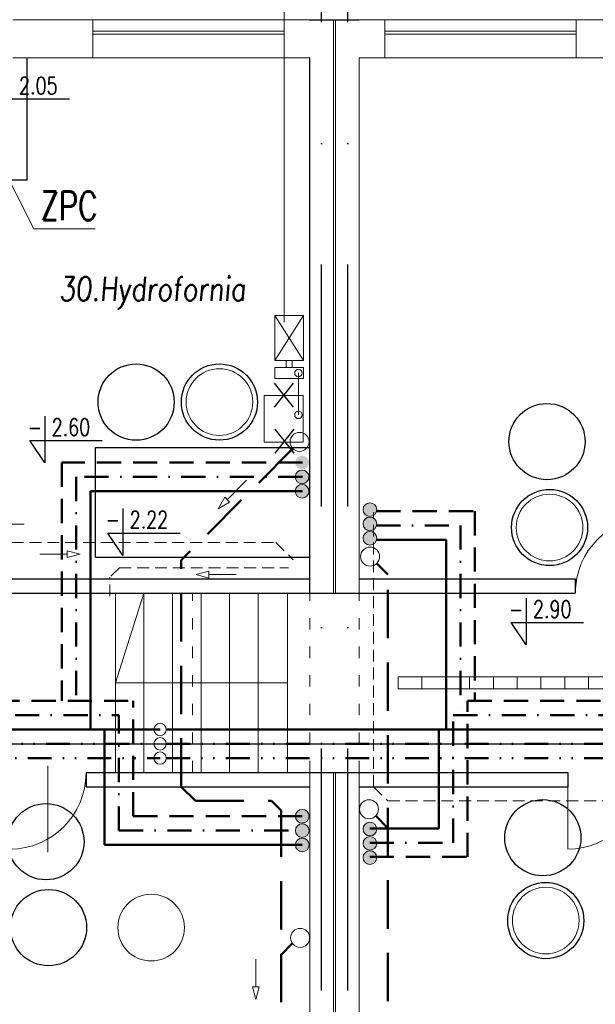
# Model space of a CAD drawing. Header units: millimetres. Extents: x -6513 to 30474, y -6915 to 65597.
# Tile 26 of 256: x 2901 to 3506, y -3332 to -2298. Entities that reach past the tile are written whole.
import ezdxf

# ---------------------------------------------------------------- set-up
doc = ezdxf.new("R2010")
doc.units = ezdxf.units.MM
for name, pattern in [('ACAD_ISO03W100', [30, 12, -18]), ('DASHDOTX2', [50.8, 25.4, -12.7, 0, -12.7]), ('DASHEDX2', [38.1, 25.4, -12.7]), ('DIVIDE2', [0.625, 0.25, -0.125, 0, -0.125, 0, -0.125]), ('HIDDEN', [0.375, 0.25, -0.125])]:
    doc.linetypes.add(name, pattern=pattern)
doc.layers.get('0').update_dxf_attribs({"color": 8})
for name, color, linetype, lineweight in [('A-opis', 8, 'Continuous', 25), ('A_cienka', 8, 'Continuous', 5), ('A_linia przekroj', 8, 'Continuous', 25), ('A_przerywana', 8, 'ACAD_ISO03W100', 5), ('A_widok', 8, 'Continuous', 13), ('CH-KS-WEWN-ISTN-OPIS-ODNOŚNIK', 8, 'Continuous', 13), ('CH-KS-WEWN-ISTN-PION-NR', 8, 'Continuous', 20), ('CH-KS-WEWN-ISTN-PRZEWÓD-EL-POMOCNICZE', 8, 'Continuous', 9), ('CH-KS-WEWN-ISTN-PRZEWÓD-NAD-POSADZKĄ', 8, 'HIDDEN', 13), ('CH-KS-WEWN-ISTN-PRZYBORY-USUŃ-ZNAK', 8, 'Continuous', 25), ('CH-KS-WEWN-ISTN-URZĄDZENIA-ISTNIEJĄCE', 8, 'Continuous', 20), ('CH-KS-WEWN-ISTN-WPUST', 8, 'Continuous', 13), ('CH-KS-WEWN-OPIS-ODNOŚNIK', 8, 'Continuous', 13), ('CH-KS-WEWN-PION', 8, 'Continuous', 20), ('CH-KS-WEWN-PION-NR', 8, 'Continuous', 25), ('CH-KS-WEWN-PRZEWÓD-EL-POMOCNICZE', 8, 'Continuous', 20), ('CH-KS-WEWN-PRZEWÓD-NAD-POSADZKĄ', 8, 'DASHEDX2', 50), ('CH-KS-WEWN-PRZEWÓD-ODWODNIENIE-LINIOWE', 8, 'Continuous', 18), ('CH-KS-WEWN-URZĄDZENIA-ISTNIEJĄCE', 8, 'Continuous', 20), ('CH-W-WEWN-INOX-PION', 8, 'Continuous', 20), ('CH-W-WEWN-INOX-PION-NR', 8, 'Continuous', 25), ('CH-W-WEWN-INOX-PIONIK', 8, 'Continuous', 20), ('CH-W-WEWN-INOX-PRZEWÓD-CIEPŁA', 8, 'DASHEDX2', 50), ('CH-W-WEWN-INOX-PRZEWÓD-CYRKULACJA', 8, 'DASHDOTX2', 50), ('CH-W-WEWN-INOX-PRZEWÓD-ZIMNA', 8, 'Continuous', 50), ('CH-W-WEWN-INOX-URZĄDZENIA-NR', 152, 'Continuous', 25), ('CH-W-WEWN-INOX-URZĄDZENIA-NR-ODNOŚNIK', 8, 'Continuous', 13), ('CH-W-WEWN-PPOŻ-PIONIK', 8, 'Continuous', 20), ('CH-W-WEWN-PPOŻ-PRZEWÓD', 8, 'DIVIDE2', 50), ('E_oświetlenie', 1, 'Continuous', 30)]:
    doc.layers.add(name, color=color, linetype=linetype, lineweight=lineweight)
doc.layers.add('A-osie', color=8, linetype='DASHDOTX2')
doc.styles.add('ROMA', font='romans.shx', dxfattribs={"width": 0.75})
doc.styles.add('ROMANSS', font='romans.shx', dxfattribs={"width": 0.8, "oblique": 5})
doc.styles.add('SIMPLEXD', font='SIMPLEX.SHX', dxfattribs={"width": 0.6})

# ---------------------------------------------------------------- blocks, each defined once
blk = doc.blocks.new('drzwi schem')
at = {"color": 252, "ltscale": 10}
blk.add_line((0.5, -0.093), (0.5, 1.04), dxfattribs=at)
at = {"color": 252}
blk.add_line((0, 0), (0, 1), dxfattribs=at)
blk.add_arc((0, 0), 1, 0, 90, dxfattribs=at)

msp = doc.modelspace()

# ---------------------------------------------------------------- hatches: boundary and pattern name
at = {"layer": 'CH-W-WEWN-INOX-PION'}
h = msp.add_hatch(color=256, dxfattribs=at)
h.paths.add_polyline_path([(3191.056, -2763.055, -0.41806339), (3198.231, -2755.784, -0.41806339), (3205.407, -2763.055)])
h.paths.add_polyline_path([(3205.407, -2763.055, -0.41037418), (3198.231, -2770.137, -0.41037418), (3191.056, -2763.055)])
h = msp.add_hatch(color=256, dxfattribs=at)
h.paths.add_polyline_path([(3191.056, -2778.055, -0.41806339), (3198.231, -2770.784, -0.41806339), (3205.407, -2778.055)])
h.paths.add_polyline_path([(3205.407, -2778.055, -0.41037418), (3198.231, -2785.137, -0.41037418), (3191.056, -2778.055)])
h = msp.add_hatch(color=256, dxfattribs=at)
h.paths.add_polyline_path([(3191.056, -2793.055, -0.41806339), (3198.231, -2785.784, -0.41806339), (3205.407, -2793.055)])
h.paths.add_polyline_path([(3205.407, -2793.055, -0.41037418), (3198.231, -2800.137, -0.41037418), (3191.056, -2793.055)])
h = msp.add_hatch(color=256, dxfattribs=at)
h.paths.add_polyline_path([(3276.557, -2812.393, 0.41806339), (3269.381, -2805.122, 0.41806339), (3262.205, -2812.393)])
h.paths.add_polyline_path([(3262.205, -2812.393, 0.41037418), (3269.381, -2819.475, 0.41037418), (3276.557, -2812.393)])
h = msp.add_hatch(color=256, dxfattribs=at)
h.paths.add_polyline_path([(3276.557, -2827.393, 0.41806339), (3269.381, -2820.122, 0.41806339), (3262.205, -2827.393)])
h.paths.add_polyline_path([(3262.205, -2827.393, 0.41037418), (3269.381, -2834.475, 0.41037418), (3276.557, -2827.393)])
h = msp.add_hatch(color=256, dxfattribs=at)
h.paths.add_polyline_path([(3276.557, -2842.393, 0.41806339), (3269.381, -2835.122, 0.41806339), (3262.205, -2842.393)])
h.paths.add_polyline_path([(3262.205, -2842.393, 0.41037418), (3269.381, -2849.475, 0.41037418), (3276.557, -2842.393)])
h = msp.add_hatch(color=256, dxfattribs=at)
h.paths.add_polyline_path([(3205.455, -3134.065, -0.41806339), (3198.28, -3141.336, -0.41806339), (3191.104, -3134.065)])
h.paths.add_polyline_path([(3191.104, -3134.065, -0.41037418), (3198.28, -3126.983, -0.41037418), (3205.455, -3134.065)])
h = msp.add_hatch(color=256, dxfattribs=at)
h.paths.add_polyline_path([(3276.557, -3147.455, -0.41806339), (3269.381, -3154.726, -0.41806339), (3262.205, -3147.455)])
h.paths.add_polyline_path([(3262.205, -3147.455, -0.41037418), (3269.381, -3140.373, -0.41037418), (3276.557, -3147.455)])
h = msp.add_hatch(color=256, dxfattribs=at)
h.paths.add_polyline_path([(3205.455, -3149.065, -0.41806339), (3198.28, -3156.336, -0.41806339), (3191.104, -3149.065)])
h.paths.add_polyline_path([(3191.104, -3149.065, -0.41037418), (3198.28, -3141.983, -0.41037418), (3205.455, -3149.065)])
h = msp.add_hatch(color=256, dxfattribs=at)
h.paths.add_polyline_path([(3205.455, -3164.065, -0.41806339), (3198.28, -3171.336, -0.41806339), (3191.104, -3164.065)])
h.paths.add_polyline_path([(3191.104, -3164.065, -0.41037418), (3198.28, -3156.983, -0.41037418), (3205.455, -3164.065)])
h = msp.add_hatch(color=256, dxfattribs=at)
h.paths.add_polyline_path([(3276.557, -3162.455, -0.41806339), (3269.381, -3169.726, -0.41806339), (3262.205, -3162.455)])
h.paths.add_polyline_path([(3262.205, -3162.455, -0.41037418), (3269.381, -3155.373, -0.41037418), (3276.557, -3162.455)])
h = msp.add_hatch(color=256, dxfattribs=at)
h.paths.add_polyline_path([(3276.557, -3177.455, -0.41806339), (3269.381, -3184.726, -0.41806339), (3262.205, -3177.455)])
h.paths.add_polyline_path([(3262.205, -3177.455, -0.41037418), (3269.381, -3170.373, -0.41037418), (3276.557, -3177.455)])

# ---------------------------------------------------------------- linework, layer by layer
at = {"layer": 'A-opis', "color": 9, "ltscale": 0.1}
for p, q in [((2883.74, -2381.122), (2953.786, -2381.122)), ((2928.005, -2714.08), (2928.005, -2763.309)), ((2928.005, -2763.309), (2912.173, -2739.729)), ((2912.173, -2739.729), (2988.072, -2739.729)), ((3009.928, -2811.18), (3009.928, -2860.409)), ((3009.928, -2860.409), (2994.095, -2836.829)), ((2994.095, -2836.829), (3069.994, -2836.829)), ((3433.657, -2905.086), (3433.657, -2954.315)), ((3433.657, -2954.315), (3417.825, -2930.734)), ((3417.825, -2930.734), (3493.724, -2930.734))]:
    msp.add_line(p, q, dxfattribs=at)
at = {"layer": 'A-osie', "ltscale": 10}
for p, q in [((3218.708, -3825.041), (3218.708, -2207.946)), ((3246.208, -3825.041), (3246.208, -2208.608))]:
    msp.add_line(p, q, dxfattribs=at)
at = {"layer": 'A_cienka'}
for p, q in [((2978.208, -2298.081), (3179.208, -2298.081)), ((3285.208, -2298.081), (3486.208, -2298.081)), ((2978.208, -2310.081), (3179.208, -2310.081)), ((2978.208, -2313.081), (3179.208, -2313.081)), ((3486.208, -2310.081), (3285.208, -2310.081)), ((3486.208, -2313.081), (3285.208, -2313.081)), ((2978.208, -2338.081), (3179.208, -2338.081)), ((3285.208, -2338.081), (3486.208, -2338.081)), ((2781.208, -2827.581), (2906.208, -2827.581)), ((3002.082, -3088.081), (3002.082, -2900.081)), ((3002.082, -2994.081), (3032.082, -2900.081)), ((3032.082, -3088.081), (3032.082, -2900.081)), ((3062.082, -3088.081), (3062.082, -2900.081)), ((3092.082, -3088.081), (3092.082, -2900.081)), ((3122.082, -3088.081), (3122.082, -2900.081)), ((3152.082, -3088.081), (3152.082, -2900.081)), ((3182.973, -2900.081), (3182.973, -3088.081)), ((3182.973, -2994.081), (3002.082, -2994.081))]:
    msp.add_line(p, q, dxfattribs=at)
at = {"layer": 'A_linia przekroj'}
for p, q in [((3205.585, -2298.081), (3235.585, -2298.081)), ((3228.208, -2298.081), (3258.208, -2298.081)), ((3206.208, -2900.081), (3206.208, -2338.081)), ((2762.143, -2885.081), (3206.208, -2885.081)), ((3258.208, -2885.081), (3485.172, -2885.081)), ((3485.172, -2885.081), (3485.172, -2900.081)), ((2762.143, -2900.081), (3485.172, -2900.081)), ((2800.94, -2900.081), (3258.208, -2900.081)), ((2971.208, -3088.081), (3258.208, -3088.081)), ((2971.208, -3088.081), (2971.208, -3103.081)), ((3477.179, -3088.081), (3477.179, -3103.081))]:
    msp.add_line(p, q, dxfattribs=at)
at = {"layer": 'A_linia przekroj', "color": 113}
for p, q in [((2909.208, -2466.081), (2909.208, -2338.081)), ((2666.208, -2466.081), (2909.208, -2466.081)), ((2981.208, -2862.081), (2981.208, -2747.081)), ((2981.208, -2747.081), (3206.208, -2747.081)), ((2981.208, -2862.081), (3206.208, -2862.081))]:
    msp.add_line(p, q, dxfattribs=at)
at = {"layer": 'A_linia przekroj', "ltscale": 10}
for p, q in [((2971.208, -3088.081), (3477.179, -3088.081)), ((2971.208, -3103.081), (3206.208, -3103.081)), ((3258.208, -3103.081), (3477.179, -3103.081))]:
    msp.add_line(p, q, dxfattribs=at)
at = {"layer": 'A_przerywana'}
for p, q in [((3083.208, -3088.081), (3083.208, -2900.081)), ((3206.208, -3088.081), (3206.208, -2900.081)), ((3258.208, -3088.081), (3258.208, -2900.081))]:
    msp.add_line(p, q, dxfattribs=at)
at = {"layer": 'A_widok', "ltscale": 5}
for p, q in [((2978.208, -2298.081), (2894.208, -2298.081)), ((2978.208, -2298.081), (2978.208, -2338.081)), ((3179.208, -2298.081), (3179.208, -2338.081)), ((3263.208, -2298.081), (3179.208, -2298.081)), ((3262.585, -2298.081), (3205.585, -2298.081)), ((3206.208, -2298.081), (3231.208, -2298.081)), ((3206.208, -2298.081), (3231.208, -2298.081)), ((3285.208, -2298.081), (3228.208, -2298.081)), ((3231.208, -2900.081), (3231.208, -2298.38)), ((3233.208, -2900.081), (3233.208, -2298.38)), ((3285.208, -2298.081), (3285.208, -2338.081)), ((3486.208, -2298.081), (3486.208, -2338.081)), ((3570.208, -2298.081), (3486.208, -2298.081)), ((2894.208, -2338.081), (2978.208, -2338.081)), ((3179.208, -2338.081), (3206.208, -2338.081)), ((3206.208, -2900.081), (3206.208, -2338.081)), ((3258.208, -2338.081), (3285.208, -2338.081)), ((3486.208, -2338.081), (3570.208, -2338.081)), ((3206.208, -3674.081), (3206.208, -3088.081)), ((3231.208, -3714.081), (3231.208, -3088.081)), ((3233.208, -3714.081), (3233.208, -3088.081)), ((3258.208, -3576.923), (3258.208, -3088.081))]:
    msp.add_line(p, q, dxfattribs=at)
at = {"layer": 'A_widok', "ltscale": 5, "extrusion": (0, 0, -1)}
msp.add_line((3258.208, -2338.081), (3258.208, -2900.081), dxfattribs=at)
at = {"layer": 'CH-KS-WEWN-ISTN-OPIS-ODNOŚNIK', "ltscale": 10}
msp.add_line((3179.26, -2615.429), (3179.26, -1927.306), dxfattribs=at)
at = {"layer": 'CH-KS-WEWN-ISTN-PION-NR', "extrusion": (-1.29885e-05, -7.54363e-06, 1)}
for centre in [(3111.322, -2699.349, -0.02), (3458.165, -2831.066, -0.024), (3454.142, -3243.62, -0.02), (3039.612, -3251.026, -0.015)]:
    msp.add_circle(centre, 35, dxfattribs=at)
at = {"layer": 'CH-KS-WEWN-ISTN-PRZEWÓD-EL-POMOCNICZE', "ltscale": 10}
for p, q in [((2951.512, -2859.001), (2922.758, -2859.001)), ((2951.512, -2862.601), (2951.512, -2855.401)), ((2964.948, -2859.001), (2951.512, -2855.401)), ((2964.948, -2859.001), (2951.512, -2862.601)), ((3086.804, -2880.541), (3100.239, -2876.941)), ((3086.804, -2880.541), (3100.239, -2884.141)), ((3100.239, -2884.141), (3100.239, -2876.941)), ((3100.239, -2880.541), (3128.993, -2880.541))]:
    msp.add_line(p, q, dxfattribs=at)
at = {"layer": 'CH-KS-WEWN-ISTN-PRZEWÓD-NAD-POSADZKĄ', "ltscale": 50}
for p, q in [((3273.208, -3103.081), (3273.208, -2815.043)), ((2368.077, -2846.631), (3170.507, -2846.631)), ((3170.507, -2846.631), (3188.693, -2864.816)), ((3006.208, -2873.27), (2996.208, -2883.27)), ((2996.208, -2903.27), (2996.208, -2883.27)), ((3006.208, -2873.27), (3184.005, -2873.27)), ((3273.208, -3103.081), (3288.208, -3118.081)), ((3288.208, -3118.081), (4338.208, -3118.081))]:
    msp.add_line(p, q, dxfattribs=at)
at = {"layer": 'CH-KS-WEWN-ISTN-PRZYBORY-USUŃ-ZNAK'}
for p, q in [((3169.26, -2704.634), (3189.26, -2679.634)), ((3189.26, -2704.634), (3169.26, -2679.634)), ((3169.808, -2752.982), (3189.808, -2727.982)), ((3189.808, -2752.982), (3169.808, -2727.982))]:
    msp.add_line(p, q, dxfattribs=at)
at = {"layer": 'CH-KS-WEWN-ISTN-URZĄDZENIA-ISTNIEJĄCE'}
for p, q in [((3169.587, -2655.77), (3169.587, -2608.536)), ((3169.587, -2608.536), (3199.587, -2608.536)), ((3169.587, -2608.536), (3199.587, -2655.77)), ((3169.587, -2655.77), (3199.587, -2608.536)), ((3169.587, -2655.77), (3169.587, -2608.536)), ((3169.587, -2608.536), (3199.587, -2608.536)), ((3169.587, -2608.536), (3199.587, -2655.77)), ((3169.587, -2655.77), (3199.587, -2608.536)), ((3199.587, -2655.77), (3199.587, -2608.536)), ((3199.587, -2655.77), (3199.587, -2608.536)), ((3169.587, -2655.77), (3199.587, -2655.77)), ((3169.587, -2655.77), (3199.587, -2655.77)), ((3181.587, -2663.27), (3181.587, -2655.77)), ((3181.587, -2663.27), (3181.587, -2655.77)), ((3187.587, -2663.27), (3187.587, -2655.77)), ((3187.587, -2663.27), (3187.587, -2655.77)), ((3169.587, -2674.52), (3169.587, -2663.27)), ((3169.587, -2663.27), (3199.587, -2663.27)), ((3169.587, -2674.52), (3169.587, -2663.27)), ((3169.587, -2663.27), (3199.587, -2663.27)), ((3199.587, -2674.52), (3199.587, -2663.27)), ((3199.587, -2674.52), (3199.587, -2663.27)), ((3169.587, -2674.52), (3199.587, -2674.52)), ((3169.587, -2674.52), (3199.587, -2674.52)), ((3194.307, -2712.876), (3194.307, -2668.569)), ((3194.307, -2712.876), (3194.307, -2668.569))]:
    msp.add_line(p, q, dxfattribs=at)
for centre in [(3194.307, -2668.895), (3194.307, -2668.895), (3194.307, -2712.876), (3194.307, -2712.876)]:
    msp.add_circle(centre, 3.919, dxfattribs=at)
at = {"layer": 'CH-KS-WEWN-ISTN-WPUST'}
for p, q in [((3199.449, -2692.481), (3158.449, -2692.481)), ((3158.449, -2741.481), (3158.449, -2692.481)), ((3199.449, -2741.481), (3199.449, -2692.481)), ((3199.449, -2741.481), (3158.449, -2741.481))]:
    msp.add_line(p, q, dxfattribs=at)
at = {"layer": 'CH-KS-WEWN-OPIS-ODNOŚNIK', "ltscale": 10}
msp.add_line((3179.26, -2615.429), (3179.26, -1927.306), dxfattribs=at)
at = {"layer": 'CH-KS-WEWN-PION', "extrusion": (-1.29885e-05, -7.54363e-06, 1)}
for centre in [(3195.537, -2741.135, -0.021), (3268.455, -3126.787, -0.019)]:
    msp.add_circle(centre, 9.967, dxfattribs=at)
at = {"layer": 'CH-KS-WEWN-PION', "extrusion": (-1.29885e-05, 7.54363e-06, 1)}
for centre in [(3269.593, -2861.616, -0.064), (3196.138, -3261.751, -0.066)]:
    msp.add_circle(centre, 9.967, dxfattribs=at)
at = {"layer": 'CH-KS-WEWN-PION-NR', "extrusion": (-1.29885e-05, -7.54363e-06, 1)}
for centre in [(3111.322, -2699.349, -0.02), (3458.165, -2831.066, -0.024), (3454.142, -3243.62, -0.02), (2931.82, -3251.026, -0.014)]:
    msp.add_circle(centre, 40, dxfattribs=at)
at = {"layer": 'CH-KS-WEWN-PRZEWÓD-EL-POMOCNICZE', "ltscale": 10}
for p, q in [((3119.414, -2801.845), (3139.746, -2781.513)), ((3109.913, -2811.345), (3116.868, -2799.299)), ((3121.959, -2804.39), (3116.868, -2799.299)), ((3109.913, -2811.345), (3121.959, -2804.39)), ((3149.526, -3313.017), (3149.526, -3284.263)), ((3153.126, -3313.017), (3145.926, -3313.017)), ((3149.525, -3326.452), (3145.926, -3313.017)), ((3149.525, -3326.452), (3153.126, -3313.017))]:
    msp.add_line(p, q, dxfattribs=at)
at = {"layer": 'CH-KS-WEWN-PRZEWÓD-NAD-POSADZKĄ', "ltscale": 2}
for p, q in [((3188.489, -2748.183), (3071.254, -2865.418)), ((3071.254, -3103.081), (3071.254, -2865.418)), ((3276.641, -2868.664), (3288.208, -2880.232)), ((3288.208, -3556.923), (3288.208, -2880.232)), ((3071.254, -3103.081), (3086.254, -3118.081)), ((3086.254, -3118.081), (3166.208, -3118.081)), ((3166.208, -3118.081), (3176.208, -3128.081)), ((3176.208, -3634.081), (3176.208, -3128.081)), ((3288.208, -3146.541), (3275.503, -3133.835)), ((3176.208, -3279.511), (3187.899, -3267.82))]:
    msp.add_line(p, q, dxfattribs=at)
at = {"layer": 'CH-KS-WEWN-PRZEWÓD-ODWODNIENIE-LINIOWE'}
for p, q in [((3299.088, -2987.831), (3299.088, -3000.331)), ((3299.088, -2987.831), (5499.088, -2987.831)), ((3324.088, -2987.831), (3324.088, -3000.331)), ((3349.088, -2987.831), (3349.088, -3000.331)), ((3374.088, -2987.831), (3374.088, -3000.331)), ((3399.088, -2987.831), (3399.088, -3000.331)), ((3424.088, -2987.831), (3424.088, -3000.331)), ((3449.088, -2987.831), (3449.088, -3000.331)), ((3474.088, -2987.831), (3474.088, -3000.331)), ((3499.088, -2987.831), (3499.088, -3000.331)), ((3299.088, -3000.331), (5499.088, -3000.331))]:
    msp.add_line(p, q, dxfattribs=at)
at = {"layer": 'CH-KS-WEWN-URZĄDZENIA-ISTNIEJĄCE'}
for p, q in [((3169.587, -2655.77), (3169.587, -2608.536)), ((3169.587, -2608.536), (3199.587, -2608.536)), ((3169.587, -2608.536), (3199.587, -2655.77)), ((3169.587, -2655.77), (3199.587, -2608.536)), ((3169.587, -2655.77), (3169.587, -2608.536)), ((3169.587, -2608.536), (3199.587, -2608.536)), ((3169.587, -2608.536), (3199.587, -2655.77)), ((3169.587, -2655.77), (3199.587, -2608.536)), ((3199.587, -2655.77), (3199.587, -2608.536)), ((3199.587, -2655.77), (3199.587, -2608.536)), ((3169.587, -2655.77), (3199.587, -2655.77)), ((3169.587, -2655.77), (3199.587, -2655.77)), ((3181.587, -2663.27), (3181.587, -2655.77)), ((3181.587, -2663.27), (3181.587, -2655.77)), ((3187.587, -2663.27), (3187.587, -2655.77)), ((3187.587, -2663.27), (3187.587, -2655.77)), ((3169.587, -2674.52), (3169.587, -2663.27)), ((3169.587, -2663.27), (3199.587, -2663.27)), ((3169.587, -2674.52), (3169.587, -2663.27)), ((3169.587, -2663.27), (3199.587, -2663.27)), ((3199.587, -2674.52), (3199.587, -2663.27)), ((3199.587, -2674.52), (3199.587, -2663.27)), ((3169.587, -2674.52), (3199.587, -2674.52)), ((3169.587, -2674.52), (3199.587, -2674.52)), ((3194.307, -2712.876), (3194.307, -2668.569)), ((3194.307, -2712.876), (3194.307, -2668.569))]:
    msp.add_line(p, q, dxfattribs=at)
for centre in [(3194.307, -2668.895), (3194.307, -2668.895), (3194.307, -2712.876), (3194.307, -2712.876)]:
    msp.add_circle(centre, 3.919, dxfattribs=at)
at = {"layer": 'CH-W-WEWN-INOX-PION'}
for centre in [(3198.231, -2777.961), (3198.231, -2792.961), (3269.381, -2812.299), (3269.381, -2827.299), (3269.381, -2842.299), (3198.28, -3134.159), (3269.381, -3147.55), (3198.28, -3149.159), (3198.28, -3164.159), (3269.381, -3162.55), (3269.381, -3177.55)]:
    msp.add_circle(centre, 7.176, dxfattribs=at)
at = {"layer": 'CH-W-WEWN-INOX-PION-NR', "ltscale": 10, "extrusion": (-1.29885e-05, -7.54363e-06, 1)}
for centre in [(3023.817, -2699.41, -0.019), (3455.456, -2740.86, -0.024), (2929.111, -3160.82, -0.014), (3451.086, -3156.653, -0.021)]:
    msp.add_circle(centre, 40, dxfattribs=at)
at = {"layer": 'CH-W-WEWN-INOX-PIONIK'}
msp.add_circle((3048.997, -3043.081), 6.531, dxfattribs=at)
at = {"layer": 'CH-W-WEWN-INOX-PRZEWÓD-CIEPŁA'}
for p, q in [((3198.484, -2762.961), (2945.742, -2762.961)), ((2945.742, -2762.961), (2945.742, -3013.081)), ((3276.132, -2813.861), (3379.504, -2813.861)), ((3379.504, -2813.861), (3379.504, -3013.081)), ((-2381.968, -3013.081), (3020.742, -3013.081)), ((3020.742, -3134.159), (3020.742, -3013.081)), ((3372.004, -3013.081), (5722.143, -3013.081)), ((3372.004, -3176.861), (3372.004, -3013.081)), ((3020.742, -3134.159), (3198.28, -3134.159)), ((3269.208, -3176.861), (3372.004, -3176.861))]:
    msp.add_line(p, q, dxfattribs=at)
at = {"layer": 'CH-W-WEWN-INOX-PRZEWÓD-CYRKULACJA'}
for p, q in [((3198.484, -2777.961), (2960.742, -2777.961)), ((2960.742, -2777.961), (2960.742, -3028.081)), ((3276.132, -2828.861), (3364.504, -2828.861)), ((3364.504, -2828.861), (3364.504, -3028.081)), ((-2396.968, -3028.081), (3005.742, -3028.081)), ((3005.742, -3149.159), (3005.742, -3028.081)), ((3357.004, -3028.081), (5722.143, -3028.081)), ((3357.004, -3161.861), (3357.004, -3028.081)), ((3005.742, -3149.159), (3198.28, -3149.159)), ((3269.208, -3161.861), (3357.004, -3161.861))]:
    msp.add_line(p, q, dxfattribs=at)
at = {"layer": 'CH-W-WEWN-INOX-PRZEWÓD-ZIMNA'}
for p, q in [((3198.484, -2792.961), (2975.742, -2792.961)), ((2975.742, -2792.961), (2975.742, -3043.081)), ((3276.132, -2843.861), (3349.504, -2843.861)), ((3349.504, -2843.861), (3349.504, -3043.081)), ((-2411.968, -3043.081), (3048.997, -3043.081)), ((3055.529, -3043.081), (5722.143, -3043.081))]:
    msp.add_line(p, q, dxfattribs=at)
at = {"layer": 'CH-W-WEWN-INOX-PRZEWÓD-ZIMNA', "ltscale": 2}
for p, q in [((2990.742, -3164.159), (2990.742, -3043.081)), ((3342.004, -3146.861), (3342.004, -3043.081)), ((3269.208, -3146.861), (3342.004, -3146.861)), ((2990.742, -3164.159), (3198.28, -3164.159))]:
    msp.add_line(p, q, dxfattribs=at)
at = {"layer": 'CH-W-WEWN-INOX-URZĄDZENIA-NR-ODNOŚNIK', "ltscale": 10}
for p in [(2875.274, -2436.467), (2980.744, -2517.714)]:
    msp.add_line(p, (2916.533, -2517.714), dxfattribs=at)
at = {"layer": 'CH-W-WEWN-PPOŻ-PIONIK'}
for centre in [(3048.997, -3058.081), (3048.997, -3073.081)]:
    msp.add_circle(centre, 6.531, dxfattribs=at)
at = {"layer": 'CH-W-WEWN-PPOŻ-PRZEWÓD', "ltscale": 100}
for p, q in [((2741.208, -3058.081), (3048.997, -3058.081)), ((3055.529, -3058.081), (5722.143, -3058.081)), ((-1353.661, -3073.081), (3048.997, -3073.081)), ((3055.529, -3073.081), (5722.143, -3073.081))]:
    msp.add_line(p, q, dxfattribs=at)
at = {"layer": 'E_oświetlenie'}
msp.add_line((-504.888, -3058.081), (7561.498, -3058.081), dxfattribs=at)

# ---------------------------------------------------------------- block references
at = {"layer": 'A_cienka', "xscale": -80, "yscale": 80, "zscale": 80}
msp.add_blockref('drzwi schem', (3565.172, -2900.081), dxfattribs=at)
at = {"layer": 'A_cienka', "xscale": -80, "yscale": 80, "zscale": 80, "rotation": 180}
for p in [(2891.211, -3088.692), (3477.179, -3088.692)]:
    msp.add_blockref('drzwi schem', p, dxfattribs=at)

# ---------------------------------------------------------------- texts
at = {"layer": 'A-opis', "ltscale": 0.1, "char_height": 18, "width": 174.55464, "attachment_point": 1, "style": 'ROMA'}
for s, insert in [('2.05', (2900.795, -2358.191)), ('2.60', (2935.08, -2716.797)), ('-', (2909.87, -2716.797)), ('2.22', (3017.002, -2813.898)), ('-', (2991.793, -2813.898)), ('2.90', (3440.732, -2907.803)), ('-', (3415.522, -2907.803))]:
    msp.add_mtext(s, dxfattribs=dict(at, insert=insert))
at = {"layer": 'A_cienka', "insert": (2942.826, -2568.032), "char_height": 25, "width": 294.40196, "attachment_point": 1, "style": 'ROMANSS'}
msp.add_mtext('30.Hydrofornia', dxfattribs=at)
at = {"layer": 'CH-W-WEWN-INOX-URZĄDZENIA-NR', "ltscale": 10, "style": 'SIMPLEXD', "width": 0.75}
msp.add_text('ZPC', height=30, dxfattribs=at).set_placement((2923.474, -2508.466))

doc.saveas('drawing.dxf')
